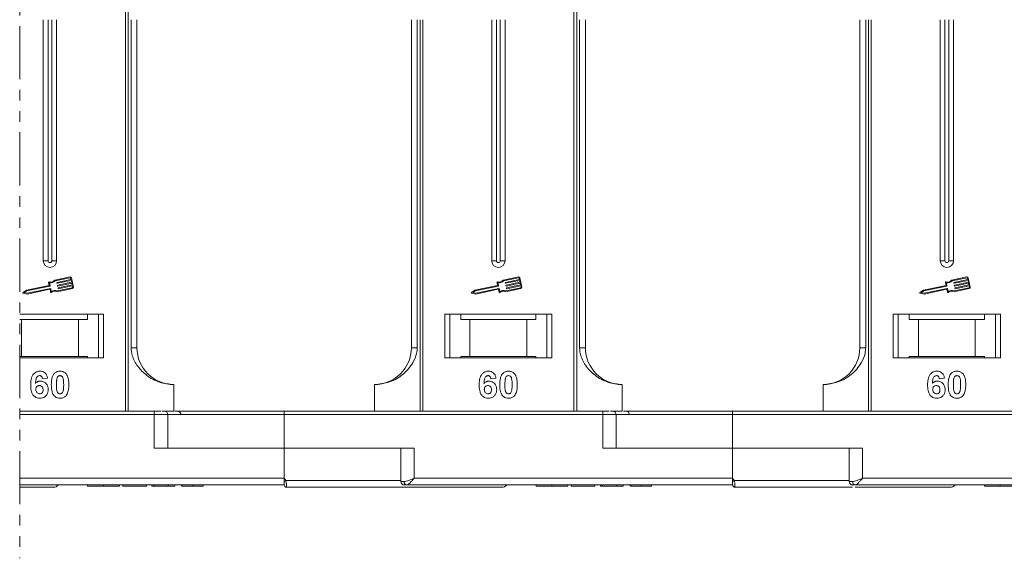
# Model space of a CAD drawing. Header units: millimetres. Extents: x 506 to 1981, y 649 to 1682.
# Tile 26 of 86: x 1461 to 1608, y 874 to 955. Entities that reach past the tile are written whole.
import ezdxf

# ---------------------------------------------------------------- set-up
doc = ezdxf.new("R2010")
doc.units = ezdxf.units.MM
doc.linetypes.add('PHANTOM2', pattern=[31.75, 15.875, -3.175, 3.175, -3.175, 3.175, -3.175])

msp = doc.modelspace()

# ---------------------------------------------------------------- linework, layer by layer
at = {"color": 3, "linetype": 'PHANTOM2', "lineweight": 9, "ltscale": 0.5}
msp.add_line((1461.266, 1033.044), (1461.265, 874.162), dxfattribs=at)
at = {"color": 7, "linetype": 'Continuous', "lineweight": 15}
for p, q in [((1477.074, 1013.119), (1477.074, 954.619)), ((1477.493, 954.619), (1477.493, 1013.119)), ((1544.074, 1013.119), (1544.074, 954.619)), ((1544.493, 954.619), (1544.493, 1013.119)), ((1464.785, 954.619), (1464.785, 918.619)), ((1465.5, 954.619), (1465.5, 918.619)), ((1466.07, 918.619), (1466.07, 954.619)), ((1466.785, 918.619), (1466.785, 954.619)), ((1477.074, 954.619), (1477.074, 896.119)), ((1477.493, 896.119), (1477.493, 954.619)), ((1477.9, 954.619), (1477.9, 905.619)), ((1478.785, 905.619), (1478.785, 954.619)), ((1519.785, 954.619), (1519.785, 905.619)), ((1520.671, 905.619), (1520.671, 954.619)), ((1521.078, 954.619), (1521.078, 896.119)), ((1521.497, 896.119), (1521.497, 954.619)), ((1531.785, 954.619), (1531.785, 918.619)), ((1532.5, 954.619), (1532.5, 918.619)), ((1533.07, 918.619), (1533.07, 954.619)), ((1533.785, 918.619), (1533.785, 954.619)), ((1544.074, 954.619), (1544.074, 896.119)), ((1544.493, 896.119), (1544.493, 954.619)), ((1544.9, 954.619), (1544.9, 905.619)), ((1545.785, 905.619), (1545.785, 954.619)), ((1586.785, 954.619), (1586.785, 905.619)), ((1587.671, 905.619), (1587.671, 954.619)), ((1588.078, 954.619), (1588.078, 896.119)), ((1588.497, 896.119), (1588.497, 954.619)), ((1598.785, 954.619), (1598.785, 918.619)), ((1599.5, 954.619), (1599.5, 918.619)), ((1600.07, 918.619), (1600.07, 954.619)), ((1600.785, 918.619), (1600.785, 954.619)), ((1465.5, 918.619), (1464.785, 918.619)), ((1466.785, 918.619), (1466.07, 918.619)), ((1532.5, 918.619), (1531.785, 918.619)), ((1533.785, 918.619), (1533.07, 918.619)), ((1599.5, 918.619), (1598.785, 918.619)), ((1600.785, 918.619), (1600.07, 918.619)), ((1465.581, 915.373), (1465.675, 914.929)), ((1465.714, 915.311), (1465.808, 914.867)), ((1468.782, 916.186), (1466.503, 915.704)), ((1468.806, 916.071), (1466.563, 915.597)), ((1466.831, 915.263), (1466.819, 915.321)), ((1466.842, 915.356), (1468.924, 915.796)), ((1468.949, 915.681), (1466.866, 915.241)), ((1466.927, 914.953), (1469.009, 915.393)), ((1469.034, 915.278), (1466.951, 914.838)), ((1468.924, 915.796), (1468.876, 916.025)), ((1469.009, 915.393), (1468.949, 915.681)), ((1469.282, 914.671), (1468.991, 916.05)), ((1469.094, 914.991), (1469.034, 915.278)), ((1532.581, 915.373), (1532.675, 914.929)), ((1532.714, 915.311), (1532.808, 914.867)), ((1535.782, 916.186), (1533.503, 915.704)), ((1535.806, 916.071), (1533.563, 915.597)), ((1533.831, 915.263), (1533.819, 915.321)), ((1533.842, 915.356), (1535.924, 915.796)), ((1535.949, 915.681), (1533.866, 915.241)), ((1533.927, 914.953), (1536.009, 915.393)), ((1536.034, 915.278), (1533.951, 914.838)), ((1535.924, 915.796), (1535.876, 916.025)), ((1536.009, 915.393), (1535.949, 915.681)), ((1536.282, 914.671), (1535.991, 916.05)), ((1536.094, 914.991), (1536.034, 915.278)), ((1599.581, 915.373), (1599.675, 914.929)), ((1599.714, 915.311), (1599.808, 914.867)), ((1602.782, 916.186), (1600.503, 915.704)), ((1602.806, 916.071), (1600.563, 915.597)), ((1600.831, 915.263), (1600.819, 915.321)), ((1600.842, 915.356), (1602.924, 915.796)), ((1602.949, 915.681), (1600.866, 915.241)), ((1600.927, 914.953), (1603.009, 915.393)), ((1603.034, 915.278), (1600.951, 914.838)), ((1602.924, 915.796), (1602.876, 916.025)), ((1603.009, 915.393), (1602.949, 915.681)), ((1603.282, 914.671), (1602.991, 916.05)), ((1603.094, 914.991), (1603.034, 915.278)), ((1462.276, 914.211), (1461.774, 913.86)), ((1461.797, 913.754), (1462.398, 913.636)), ((1462.324, 914.101), (1461.955, 913.843)), ((1461.955, 913.843), (1462.397, 913.756)), ((1465.675, 914.929), (1462.276, 914.211)), ((1465.785, 914.832), (1462.324, 914.101)), ((1462.397, 913.756), (1465.858, 914.488)), ((1462.398, 913.636), (1465.768, 914.348)), ((1465.802, 914.326), (1465.89, 913.91)), ((1465.893, 914.465), (1465.987, 914.021)), ((1466.867, 913.981), (1469.146, 914.462)), ((1466.879, 914.103), (1469.122, 914.577)), ((1466.916, 914.861), (1466.904, 914.919)), ((1467.001, 914.459), (1466.989, 914.516)), ((1467.012, 914.551), (1469.094, 914.991)), ((1469.119, 914.876), (1467.036, 914.436)), ((1469.167, 914.646), (1469.119, 914.876)), ((1529.276, 914.211), (1528.774, 913.86)), ((1528.797, 913.754), (1529.398, 913.636)), ((1529.324, 914.101), (1528.955, 913.843)), ((1528.955, 913.843), (1529.397, 913.756)), ((1532.675, 914.929), (1529.276, 914.211)), ((1532.785, 914.832), (1529.324, 914.101)), ((1529.397, 913.756), (1532.858, 914.488)), ((1529.398, 913.636), (1532.768, 914.348)), ((1532.802, 914.326), (1532.89, 913.91)), ((1532.893, 914.465), (1532.987, 914.021)), ((1533.867, 913.981), (1536.146, 914.462)), ((1533.879, 914.103), (1536.122, 914.577)), ((1533.916, 914.861), (1533.904, 914.919)), ((1534.001, 914.459), (1533.989, 914.516)), ((1534.012, 914.551), (1536.094, 914.991)), ((1536.119, 914.876), (1534.036, 914.436)), ((1536.167, 914.646), (1536.119, 914.876)), ((1596.276, 914.211), (1595.774, 913.86)), ((1595.797, 913.754), (1596.398, 913.636)), ((1596.324, 914.101), (1595.955, 913.843)), ((1595.955, 913.843), (1596.397, 913.756)), ((1599.675, 914.929), (1596.276, 914.211)), ((1599.785, 914.832), (1596.324, 914.101)), ((1596.397, 913.756), (1599.858, 914.488)), ((1596.398, 913.636), (1599.768, 914.348)), ((1599.802, 914.326), (1599.89, 913.91)), ((1599.893, 914.465), (1599.987, 914.021)), ((1600.867, 913.981), (1603.146, 914.462)), ((1600.879, 914.103), (1603.122, 914.577)), ((1600.916, 914.861), (1600.904, 914.919)), ((1601.001, 914.459), (1600.989, 914.516)), ((1601.012, 914.551), (1603.094, 914.991)), ((1603.119, 914.876), (1601.036, 914.436)), ((1603.167, 914.646), (1603.119, 914.876)), ((1473.785, 910.619), (1461.266, 910.619)), ((1471.399, 909.819), (1471.399, 910.619)), ((1473.035, 910.619), (1473.035, 904.119)), ((1473.785, 904.119), (1473.785, 910.619)), ((1540.785, 910.619), (1524.785, 910.619)), ((1524.785, 910.619), (1524.785, 904.119)), ((1525.535, 904.119), (1525.535, 910.619)), ((1527.172, 910.619), (1527.172, 909.819)), ((1538.399, 909.819), (1538.399, 910.619)), ((1540.035, 910.619), (1540.035, 904.119)), ((1540.785, 904.119), (1540.785, 910.619)), ((1607.785, 910.619), (1591.785, 910.619)), ((1591.785, 910.619), (1591.785, 904.119)), ((1592.535, 904.119), (1592.535, 910.619)), ((1594.172, 910.619), (1594.172, 909.819)), ((1605.399, 909.819), (1605.399, 910.619)), ((1607.035, 910.619), (1607.035, 904.119)), ((1607.785, 904.119), (1607.785, 910.619)), ((1461.266, 909.819), (1461.535, 909.819)), ((1461.535, 909.819), (1461.535, 904.319)), ((1461.535, 909.819), (1470.035, 909.819)), ((1470.035, 904.319), (1470.035, 909.819)), ((1470.035, 909.819), (1471.399, 909.819)), ((1527.172, 909.819), (1528.535, 909.819)), ((1528.535, 909.819), (1528.535, 904.319)), ((1528.535, 909.819), (1537.035, 909.819)), ((1537.035, 904.319), (1537.035, 909.819)), ((1537.035, 909.819), (1538.399, 909.819)), ((1594.172, 909.819), (1595.535, 909.819)), ((1595.535, 909.819), (1595.535, 904.319)), ((1595.535, 909.819), (1604.035, 909.819)), ((1604.035, 904.319), (1604.035, 909.819)), ((1604.035, 909.819), (1605.399, 909.819)), ((1477.9, 905.619), (1478.785, 905.619)), ((1519.785, 905.619), (1520.671, 905.619)), ((1544.9, 905.619), (1545.785, 905.619)), ((1586.785, 905.619), (1587.671, 905.619)), ((1461.535, 904.319), (1461.266, 904.319)), ((1461.266, 904.119), (1473.785, 904.119)), ((1461.535, 904.319), (1470.035, 904.319)), ((1471.399, 904.319), (1470.035, 904.319)), ((1471.399, 904.319), (1471.399, 904.119)), ((1524.785, 904.119), (1540.785, 904.119)), ((1528.535, 904.319), (1527.172, 904.319)), ((1527.172, 904.119), (1527.172, 904.319)), ((1528.535, 904.319), (1537.035, 904.319)), ((1538.399, 904.319), (1537.035, 904.319)), ((1538.399, 904.319), (1538.399, 904.119)), ((1591.785, 904.119), (1607.785, 904.119)), ((1595.535, 904.319), (1594.172, 904.319)), ((1594.172, 904.119), (1594.172, 904.319)), ((1595.535, 904.319), (1604.035, 904.319)), ((1605.399, 904.319), (1604.035, 904.319)), ((1605.399, 904.319), (1605.399, 904.119)), ((1465.426, 901.075), (1464.657, 900.991)), ((1532.426, 901.075), (1531.657, 900.991)), ((1599.426, 901.075), (1598.657, 900.991)), ((1484.285, 900.119), (1484.285, 896.119)), ((1514.285, 896.119), (1514.285, 900.119)), ((1551.285, 900.119), (1551.285, 896.119)), ((1581.285, 896.119), (1581.285, 900.119)), ((1481.374, 896.119), (1461.265, 896.119)), ((1481.374, 895.619), (1481.374, 896.119)), ((1482.511, 896.119), (1484.285, 896.119)), ((1500.785, 895.619), (1500.785, 896.119)), ((1548.374, 896.119), (1500.785, 896.119)), ((1548.374, 895.619), (1548.374, 896.119)), ((1549.511, 896.119), (1551.285, 896.119)), ((1567.785, 895.619), (1567.785, 896.119)), ((1615.374, 896.119), (1567.785, 896.119)), ((1461.265, 895.619), (1481.374, 895.619)), ((1481.374, 895.619), (1481.374, 890.619)), ((1481.374, 895.619), (1483.374, 895.619)), ((1483.374, 890.619), (1483.374, 895.619)), ((1483.374, 895.619), (1500.785, 895.619)), ((1500.785, 890.619), (1500.785, 895.619)), ((1500.785, 895.619), (1548.374, 895.619)), ((1548.374, 895.619), (1548.374, 890.619)), ((1548.374, 895.619), (1550.374, 895.619)), ((1550.374, 890.619), (1550.374, 895.619)), ((1550.374, 895.619), (1567.785, 895.619)), ((1567.785, 890.619), (1567.785, 895.619)), ((1567.785, 895.619), (1615.374, 895.619)), ((1481.374, 890.619), (1500.785, 890.619)), ((1500.785, 890.619), (1500.785, 886.119)), ((1520.197, 890.619), (1500.785, 890.619)), ((1518.197, 890.619), (1518.197, 885.619)), ((1520.197, 886.119), (1520.197, 890.619)), ((1548.374, 890.619), (1567.785, 890.619)), ((1587.197, 890.619), (1567.785, 890.619)), ((1567.785, 890.619), (1567.785, 886.119)), ((1585.197, 890.619), (1585.197, 885.619)), ((1587.197, 886.119), (1587.197, 890.619)), ((1500.785, 886.119), (1461.265, 886.119)), ((1500.785, 886.119), (1501.019, 885.769)), ((1501.019, 885.769), (1518.197, 885.769)), ((1518.197, 885.619), (1518.706, 885.619)), ((1567.785, 886.119), (1520.197, 886.119)), ((1567.785, 886.119), (1568.019, 885.769)), ((1568.019, 885.769), (1585.197, 885.769)), ((1585.197, 885.619), (1585.706, 885.619)), ((1634.785, 886.119), (1587.197, 886.119)), ((1461.265, 885.119), (1500.785, 885.119)), ((1471.414, 885.119), (1471.414, 884.919)), ((1473.778, 884.919), (1473.778, 885.119)), ((1476.157, 885.119), (1476.157, 884.919)), ((1476.67, 884.919), (1476.67, 885.119)), ((1476.67, 884.919), (1480.196, 884.919)), ((1480.196, 885.119), (1480.196, 884.919)), ((1481.029, 885.119), (1481.029, 884.919)), ((1481.029, 884.919), (1481.35, 884.919)), ((1481.35, 885.119), (1481.35, 884.919)), ((1481.35, 884.919), (1483.465, 884.919)), ((1483.465, 884.919), (1483.465, 885.119)), ((1483.465, 884.919), (1484.426, 884.919)), ((1484.426, 885.119), (1484.426, 884.919)), ((1485.452, 885.119), (1485.452, 884.919)), ((1485.561, 885.119), (1485.561, 884.919)), ((1487.113, 885.119), (1487.113, 884.919)), ((1488.657, 885.119), (1488.657, 884.919)), ((1501.135, 884.769), (1501.135, 884.769)), ((1519.079, 885.119), (1567.785, 885.119)), ((1538.414, 885.119), (1538.414, 884.919)), ((1540.778, 884.919), (1540.778, 885.119)), ((1543.157, 885.119), (1543.157, 884.919)), ((1543.67, 884.919), (1543.67, 885.119)), ((1543.67, 884.919), (1547.196, 884.919)), ((1547.196, 885.119), (1547.196, 884.919)), ((1548.029, 885.119), (1548.029, 884.919)), ((1548.029, 884.919), (1548.35, 884.919)), ((1548.35, 885.119), (1548.35, 884.919)), ((1548.35, 884.919), (1550.465, 884.919)), ((1550.465, 884.919), (1550.465, 885.119)), ((1550.465, 884.919), (1551.426, 884.919)), ((1551.426, 885.119), (1551.426, 884.919)), ((1552.452, 885.119), (1552.452, 884.919)), ((1552.561, 885.119), (1552.561, 884.919)), ((1554.113, 885.119), (1554.113, 884.919)), ((1555.657, 885.119), (1555.657, 884.919)), ((1568.135, 884.769), (1568.135, 884.769)), ((1586.079, 885.119), (1634.785, 885.119)), ((1605.414, 885.119), (1605.414, 884.919)), ((1607.778, 884.919), (1607.778, 885.119))]:
    msp.add_line(p, q, dxfattribs=at)
for centre, radius, start, end in [((1465.785, 918.619), 1, 180, 0), ((1465.785, 918.619), 0.285, 180, 0), ((1532.785, 918.619), 1, 180, 0), ((1532.785, 918.619), 0.285, 180, 0), ((1599.785, 918.619), 1, 180, 0), ((1599.785, 918.619), 0.285, 180, 0), ((1465.639, 915.386), 0.0587, 76.41469, 191.9297), ((1465.857, 916.291), 0.873, 256.41469, 317.74736), ((1465.857, 916.291), 0.99, 261.69305, 315.48899), ((1466.848, 915.327), 0.0294, 101.9297, 191.9297), ((1466.86, 915.269), 0.0294, 191.9297, 281.9297), ((1468.818, 916.013), 0.176, 11.9297, 101.9297), ((1468.818, 916.013), 0.0587, 11.9297, 101.9297), ((1532.639, 915.386), 0.0587, 76.41469, 191.9297), ((1532.857, 916.291), 0.873, 256.41469, 317.74736), ((1532.857, 916.291), 0.99, 261.69305, 315.48899), ((1533.848, 915.327), 0.0294, 101.9297, 191.9297), ((1533.86, 915.269), 0.0294, 191.9297, 281.9297), ((1535.818, 916.013), 0.176, 11.9297, 101.9297), ((1535.818, 916.013), 0.0587, 11.9297, 101.9297), ((1599.639, 915.386), 0.0587, 76.41469, 191.9297), ((1599.857, 916.291), 0.873, 256.41469, 317.74736), ((1599.857, 916.291), 0.99, 261.69305, 315.48899), ((1600.848, 915.327), 0.0294, 101.9297, 191.9297), ((1600.86, 915.269), 0.0294, 191.9297, 281.9297), ((1602.818, 916.013), 0.176, 11.9297, 101.9297), ((1602.818, 916.013), 0.0587, 11.9297, 101.9297), ((1461.808, 913.812), 0.0587, 124.95116, 258.90824), ((1465.774, 914.32), 0.0294, 11.9297, 101.9297), ((1465.779, 914.861), 0.0294, 281.9297, 11.9297), ((1465.864, 914.459), 0.0294, 11.9297, 101.9297), ((1465.948, 913.922), 0.0587, 191.9297, 307.44471), ((1466.514, 913.183), 0.873, 66.11204, 127.44471), ((1466.514, 913.183), 0.99, 68.37041, 122.16635), ((1466.933, 914.925), 0.0294, 101.9297, 191.9297), ((1466.945, 914.867), 0.0294, 191.9297, 281.9297), ((1467.018, 914.522), 0.0294, 101.9297, 191.9297), ((1467.03, 914.465), 0.0294, 191.9297, 281.9297), ((1469.11, 914.634), 0.0587, 281.9297, 11.9297), ((1469.11, 914.634), 0.176, 281.9297, 11.9297), ((1528.808, 913.812), 0.0587, 124.95116, 258.90824), ((1532.774, 914.32), 0.0294, 11.9297, 101.9297), ((1532.779, 914.861), 0.0294, 281.9297, 11.9297), ((1532.864, 914.459), 0.0294, 11.9297, 101.9297), ((1532.948, 913.922), 0.0587, 191.9297, 307.44471), ((1533.514, 913.183), 0.873, 66.11204, 127.44471), ((1533.514, 913.183), 0.99, 68.37041, 122.16635), ((1533.933, 914.925), 0.0294, 101.9297, 191.9297), ((1533.945, 914.867), 0.0294, 191.9297, 281.9297), ((1534.018, 914.522), 0.0294, 101.9297, 191.9297), ((1534.03, 914.465), 0.0294, 191.9297, 281.9297), ((1536.11, 914.634), 0.0587, 281.9297, 11.9297), ((1536.11, 914.634), 0.176, 281.9297, 11.9297), ((1595.808, 913.812), 0.0587, 124.95116, 258.90824), ((1599.774, 914.32), 0.0294, 11.9297, 101.9297), ((1599.779, 914.861), 0.0294, 281.9297, 11.9297), ((1599.864, 914.459), 0.0294, 11.9297, 101.9297), ((1599.948, 913.922), 0.0587, 191.9297, 307.44471), ((1600.514, 913.183), 0.873, 66.11204, 127.44471), ((1600.514, 913.183), 0.99, 68.37041, 122.16635), ((1600.933, 914.925), 0.0294, 101.9297, 191.9297), ((1600.945, 914.867), 0.0294, 191.9297, 281.9297), ((1601.018, 914.522), 0.0294, 101.9297, 191.9297), ((1601.03, 914.465), 0.0294, 191.9297, 281.9297), ((1603.11, 914.634), 0.0587, 281.9297, 11.9297), ((1603.11, 914.634), 0.176, 281.9297, 11.9297), ((1484.285, 905.619), 5.5, 180, 270), ((1514.285, 905.619), 5.5, 270, 0), ((1551.285, 905.619), 5.5, 180, 270), ((1581.285, 905.619), 5.5, 270, 0), ((1482.874, 895.619), 0.5, 0, 90), ((1484.857, 895.619), 0.5, 0, 90), ((1549.874, 895.619), 0.5, 0, 90), ((1551.857, 895.619), 0.5, 0, 90), ((1465.241, 952.696), 75.89, 297.92809, 298.12821), ((1518.697, 885.619), 0.5, 180, 270), ((1519.154, 885.563), 0.451, 172.91869, 260.47981), ((1532.241, 952.696), 75.89, 297.92809, 298.12821), ((1585.697, 885.619), 0.5, 180, 270), ((1586.154, 885.563), 0.451, 172.91869, 260.47981), ((1466.285, 885.769), 1, 270, 319.04573), ((1501.135, 885.119), 0.35, 180.00041, 270.00191), ((1533.285, 885.769), 1, 270, 319.04573), ((1568.135, 885.119), 0.35, 180.00041, 270.00191), ((1600.285, 885.769), 1, 270, 319.04573)]:
    msp.add_arc(centre, radius, start, end, dxfattribs=at)
for points, knots in [([(1477.9, 905.619), (1477.944, 905.228), (1478.055, 904.23), (1478.878, 902.775), (1480.248, 901.363), (1482.114, 900.326), (1483.564, 900.188), (1484.285, 900.119)], [0, 0, 0, 0, 0.1257134, 0.3212757, 0.5244662, 0.763484, 1, 1, 1, 1]), ([(1514.285, 900.119), (1515.045, 900.195), (1516.566, 900.348), (1518.587, 901.538), (1519.919, 903.088), (1520.58, 904.533), (1520.646, 905.325), (1520.671, 905.619)], [0, 0, 0, 0, 0.24909619, 0.49824278, 0.74520496, 0.90540997, 1, 1, 1, 1]), ([(1544.9, 905.619), (1544.944, 905.228), (1545.055, 904.23), (1545.878, 902.775), (1547.248, 901.363), (1549.114, 900.326), (1550.564, 900.188), (1551.285, 900.119)], [0, 0, 0, 0, 0.1257134, 0.3212757, 0.5244662, 0.763484, 1, 1, 1, 1]), ([(1581.285, 900.119), (1582.045, 900.195), (1583.566, 900.348), (1585.587, 901.538), (1586.919, 903.088), (1587.58, 904.533), (1587.646, 905.325), (1587.671, 905.619)], [0, 0, 0, 0, 0.24909619, 0.49824278, 0.74520496, 0.90540997, 1, 1, 1, 1]), ([(1462.914, 900.065), (1462.917, 900.198), (1462.925, 900.6), (1463.016, 901.156), (1463.294, 901.664), (1463.641, 901.967), (1464.011, 902.105), (1464.244, 902.115), (1464.329, 902.119)], [0, 0, 0, 0, 0.1423372, 0.4291269, 0.5899433, 0.7512055, 0.9098946, 1, 1, 1, 1]), ([(1464.329, 902.119), (1464.465, 902.108), (1464.711, 902.089), (1465.023, 901.905), (1465.264, 901.628), (1465.38, 901.331), (1465.416, 901.132), (1465.426, 901.075)], [0, 0, 0, 0, 0.24269082, 0.43900235, 0.63500599, 0.89505866, 1, 1, 1, 1]), ([(1466.386, 901.713), (1466.431, 901.763), (1466.521, 901.865), (1466.69, 901.98), (1466.878, 902.063), (1467.048, 902.101), (1467.189, 902.116), (1467.262, 902.118), (1467.298, 902.119)], [0, 0, 0, 0, 0.1937762, 0.3936, 0.5878635, 0.7889077, 0.894169, 1, 1, 1, 1]), ([(1467.298, 902.119), (1467.365, 902.117), (1467.5, 902.112), (1467.698, 902.068), (1467.888, 901.991), (1468.033, 901.892), (1468.14, 901.794), (1468.189, 901.737), (1468.213, 901.708)], [0, 0, 0, 0, 0.1926273, 0.3886837, 0.5820134, 0.7832006, 0.8910383, 1, 1, 1, 1]), ([(1529.914, 900.065), (1529.917, 900.198), (1529.925, 900.6), (1530.016, 901.156), (1530.294, 901.664), (1530.641, 901.967), (1531.011, 902.105), (1531.244, 902.115), (1531.329, 902.119)], [0, 0, 0, 0, 0.1423372, 0.4291269, 0.5899433, 0.7512055, 0.9098946, 1, 1, 1, 1]), ([(1531.329, 902.119), (1531.465, 902.108), (1531.711, 902.089), (1532.023, 901.905), (1532.264, 901.628), (1532.38, 901.331), (1532.416, 901.132), (1532.426, 901.075)], [0, 0, 0, 0, 0.24269082, 0.43900235, 0.63500599, 0.89505866, 1, 1, 1, 1]), ([(1533.386, 901.713), (1533.431, 901.763), (1533.521, 901.865), (1533.69, 901.98), (1533.878, 902.063), (1534.048, 902.101), (1534.189, 902.116), (1534.262, 902.118), (1534.298, 902.119)], [0, 0, 0, 0, 0.1937762, 0.3936, 0.5878635, 0.7889077, 0.894169, 1, 1, 1, 1]), ([(1534.298, 902.119), (1534.365, 902.117), (1534.5, 902.112), (1534.698, 902.068), (1534.888, 901.991), (1535.033, 901.892), (1535.14, 901.794), (1535.189, 901.737), (1535.213, 901.708)], [0, 0, 0, 0, 0.1926273, 0.3886837, 0.5820134, 0.7832006, 0.8910383, 1, 1, 1, 1]), ([(1596.914, 900.065), (1596.917, 900.198), (1596.925, 900.6), (1597.016, 901.156), (1597.294, 901.664), (1597.641, 901.967), (1598.011, 902.105), (1598.244, 902.115), (1598.329, 902.119)], [0, 0, 0, 0, 0.1423372, 0.4291269, 0.5899433, 0.7512055, 0.9098946, 1, 1, 1, 1]), ([(1598.329, 902.119), (1598.465, 902.108), (1598.711, 902.089), (1599.023, 901.905), (1599.264, 901.628), (1599.38, 901.331), (1599.416, 901.132), (1599.426, 901.075)], [0, 0, 0, 0, 0.24269082, 0.43900235, 0.63500599, 0.89505866, 1, 1, 1, 1]), ([(1600.386, 901.713), (1600.431, 901.763), (1600.521, 901.865), (1600.69, 901.98), (1600.878, 902.063), (1601.048, 902.101), (1601.189, 902.116), (1601.262, 902.118), (1601.298, 902.119)], [0, 0, 0, 0, 0.1937762, 0.3936, 0.5878635, 0.7889077, 0.894169, 1, 1, 1, 1]), ([(1601.298, 902.119), (1601.365, 902.117), (1601.5, 902.112), (1601.698, 902.068), (1601.888, 901.991), (1602.033, 901.892), (1602.14, 901.794), (1602.189, 901.737), (1602.213, 901.708)], [0, 0, 0, 0, 0.1926273, 0.3886837, 0.5820134, 0.7832006, 0.8910383, 1, 1, 1, 1]), ([(1464.23, 901.452), (1464.176, 901.447), (1464.068, 901.436), (1463.916, 901.336), (1463.774, 901.164), (1463.665, 900.802), (1463.641, 900.502), (1463.624, 900.297)], [0, 0, 0, 0, 0.1120492, 0.2243802, 0.3701146, 0.5702758, 1, 1, 1, 1]), ([(1463.624, 900.297), (1463.671, 900.345), (1463.765, 900.443), (1463.911, 900.535), (1464.038, 900.584), (1464.137, 900.612), (1464.241, 900.628), (1464.312, 900.631), (1464.347, 900.632)], [0, 0, 0, 0, 0.2436536, 0.4957602, 0.6178923, 0.7415029, 0.8700251, 1, 1, 1, 1]), ([(1464.657, 900.991), (1464.645, 901.068), (1464.625, 901.19), (1464.535, 901.335), (1464.429, 901.416), (1464.321, 901.448), (1464.255, 901.451), (1464.23, 901.452)], [0, 0, 0, 0, 0.33384, 0.5245467, 0.7163724, 0.8918244, 1, 1, 1, 1]), ([(1464.347, 900.632), (1464.483, 900.619), (1464.755, 900.595), (1465.103, 900.379), (1465.369, 900.077), (1465.511, 899.724), (1465.523, 899.481), (1465.529, 899.372)], [0, 0, 0, 0, 0.2102159, 0.4219747, 0.6200164, 0.8310369, 1, 1, 1, 1]), ([(1465.991, 900.1), (1465.993, 900.233), (1465.998, 900.536), (1466.07, 901.064), (1466.211, 901.484), (1466.369, 901.69), (1466.386, 901.713)], [0, 0, 0, 0, 0.2373811, 0.5389182, 0.9490817, 1, 1, 1, 1]), ([(1466.76, 900.092), (1466.76, 900.158), (1466.761, 900.292), (1466.767, 900.473), (1466.777, 900.634), (1466.791, 900.777), (1466.81, 900.92), (1466.834, 901.013), (1466.846, 901.06)], [0, 0, 0, 0, 0.20527, 0.4106157, 0.5571475, 0.7038444, 0.8514751, 1, 1, 1, 1]), ([(1466.846, 901.06), (1466.869, 901.129), (1466.907, 901.241), (1467.015, 901.367), (1467.139, 901.433), (1467.238, 901.45), (1467.292, 901.452), (1467.298, 901.452)], [0, 0, 0, 0, 0.3348035, 0.5425606, 0.750382, 0.9707212, 1, 1, 1, 1]), ([(1467.298, 901.452), (1467.356, 901.446), (1467.457, 901.436), (1467.585, 901.362), (1467.696, 901.221), (1467.795, 900.95), (1467.832, 900.554), (1467.835, 900.247), (1467.837, 900.092)], [0, 0, 0, 0, 0.10564606, 0.18622129, 0.26704196, 0.43154058, 0.71270762, 1, 1, 1, 1]), ([(1468.213, 901.708), (1468.253, 901.654), (1468.332, 901.544), (1468.438, 901.312), (1468.527, 901.017), (1468.577, 900.686), (1468.602, 900.376), (1468.605, 900.187), (1468.606, 900.092)], [0, 0, 0, 0, 0.118432, 0.2393289, 0.4494336, 0.6641784, 0.8318201, 1, 1, 1, 1]), ([(1531.23, 901.452), (1531.176, 901.447), (1531.068, 901.436), (1530.916, 901.336), (1530.774, 901.164), (1530.665, 900.802), (1530.641, 900.502), (1530.624, 900.297)], [0, 0, 0, 0, 0.1120492, 0.2243802, 0.3701146, 0.5702758, 1, 1, 1, 1]), ([(1530.624, 900.297), (1530.671, 900.345), (1530.765, 900.443), (1530.911, 900.535), (1531.038, 900.584), (1531.137, 900.612), (1531.241, 900.628), (1531.312, 900.631), (1531.347, 900.632)], [0, 0, 0, 0, 0.2436536, 0.4957602, 0.6178923, 0.7415029, 0.8700251, 1, 1, 1, 1]), ([(1531.657, 900.991), (1531.645, 901.068), (1531.625, 901.19), (1531.535, 901.335), (1531.429, 901.416), (1531.321, 901.448), (1531.255, 901.451), (1531.23, 901.452)], [0, 0, 0, 0, 0.33384, 0.5245467, 0.7163724, 0.8918244, 1, 1, 1, 1]), ([(1531.347, 900.632), (1531.483, 900.619), (1531.755, 900.595), (1532.103, 900.379), (1532.369, 900.077), (1532.511, 899.724), (1532.523, 899.481), (1532.529, 899.372)], [0, 0, 0, 0, 0.2102159, 0.4219747, 0.6200164, 0.8310369, 1, 1, 1, 1]), ([(1532.991, 900.1), (1532.993, 900.233), (1532.998, 900.536), (1533.07, 901.064), (1533.211, 901.484), (1533.369, 901.69), (1533.386, 901.713)], [0, 0, 0, 0, 0.2373811, 0.5389182, 0.9490817, 1, 1, 1, 1]), ([(1533.76, 900.092), (1533.76, 900.158), (1533.761, 900.292), (1533.767, 900.473), (1533.777, 900.634), (1533.791, 900.777), (1533.81, 900.92), (1533.834, 901.013), (1533.846, 901.06)], [0, 0, 0, 0, 0.20527, 0.4106157, 0.5571475, 0.7038444, 0.8514751, 1, 1, 1, 1]), ([(1533.846, 901.06), (1533.869, 901.129), (1533.907, 901.241), (1534.015, 901.367), (1534.139, 901.433), (1534.238, 901.45), (1534.292, 901.452), (1534.298, 901.452)], [0, 0, 0, 0, 0.3348035, 0.5425606, 0.750382, 0.9707212, 1, 1, 1, 1]), ([(1534.298, 901.452), (1534.356, 901.446), (1534.457, 901.436), (1534.585, 901.362), (1534.696, 901.221), (1534.795, 900.95), (1534.832, 900.554), (1534.835, 900.247), (1534.837, 900.092)], [0, 0, 0, 0, 0.10564606, 0.18622129, 0.26704196, 0.43154058, 0.71270762, 1, 1, 1, 1]), ([(1535.213, 901.708), (1535.253, 901.654), (1535.332, 901.544), (1535.438, 901.312), (1535.527, 901.017), (1535.577, 900.686), (1535.602, 900.376), (1535.605, 900.187), (1535.606, 900.092)], [0, 0, 0, 0, 0.118432, 0.2393289, 0.4494336, 0.6641784, 0.8318201, 1, 1, 1, 1]), ([(1598.23, 901.452), (1598.176, 901.447), (1598.068, 901.436), (1597.916, 901.336), (1597.774, 901.164), (1597.665, 900.802), (1597.641, 900.502), (1597.624, 900.297)], [0, 0, 0, 0, 0.1120492, 0.2243802, 0.3701146, 0.5702758, 1, 1, 1, 1]), ([(1597.624, 900.297), (1597.671, 900.345), (1597.765, 900.443), (1597.911, 900.535), (1598.038, 900.584), (1598.137, 900.612), (1598.241, 900.628), (1598.312, 900.631), (1598.347, 900.632)], [0, 0, 0, 0, 0.2436536, 0.4957602, 0.6178923, 0.7415029, 0.8700251, 1, 1, 1, 1]), ([(1598.657, 900.991), (1598.645, 901.068), (1598.625, 901.19), (1598.535, 901.335), (1598.429, 901.416), (1598.321, 901.448), (1598.255, 901.451), (1598.23, 901.452)], [0, 0, 0, 0, 0.33384, 0.5245467, 0.7163724, 0.8918244, 1, 1, 1, 1]), ([(1598.347, 900.632), (1598.483, 900.619), (1598.755, 900.595), (1599.103, 900.379), (1599.369, 900.077), (1599.511, 899.724), (1599.523, 899.481), (1599.529, 899.372)], [0, 0, 0, 0, 0.2102159, 0.4219747, 0.6200164, 0.8310369, 1, 1, 1, 1]), ([(1599.991, 900.1), (1599.993, 900.233), (1599.998, 900.536), (1600.07, 901.064), (1600.211, 901.484), (1600.369, 901.69), (1600.386, 901.713)], [0, 0, 0, 0, 0.2373811, 0.5389182, 0.9490817, 1, 1, 1, 1]), ([(1600.76, 900.092), (1600.76, 900.158), (1600.761, 900.292), (1600.767, 900.473), (1600.777, 900.634), (1600.791, 900.777), (1600.81, 900.92), (1600.834, 901.013), (1600.846, 901.06)], [0, 0, 0, 0, 0.20527, 0.4106157, 0.5571475, 0.7038444, 0.8514751, 1, 1, 1, 1]), ([(1600.846, 901.06), (1600.869, 901.129), (1600.907, 901.241), (1601.015, 901.367), (1601.139, 901.433), (1601.238, 901.45), (1601.292, 901.452), (1601.298, 901.452)], [0, 0, 0, 0, 0.3348035, 0.5425606, 0.750382, 0.9707212, 1, 1, 1, 1]), ([(1601.298, 901.452), (1601.356, 901.446), (1601.457, 901.436), (1601.585, 901.362), (1601.696, 901.221), (1601.795, 900.95), (1601.832, 900.554), (1601.835, 900.247), (1601.837, 900.092)], [0, 0, 0, 0, 0.10564606, 0.18622129, 0.26704196, 0.43154058, 0.71270762, 1, 1, 1, 1]), ([(1602.213, 901.708), (1602.253, 901.654), (1602.332, 901.544), (1602.438, 901.312), (1602.527, 901.017), (1602.577, 900.686), (1602.602, 900.376), (1602.605, 900.187), (1602.606, 900.092)], [0, 0, 0, 0, 0.118432, 0.2393289, 0.4494336, 0.6641784, 0.8318201, 1, 1, 1, 1]), ([(1464.271, 898.068), (1464.136, 898.078), (1463.864, 898.1), (1463.504, 898.301), (1463.213, 898.606), (1462.972, 899.142), (1462.918, 899.652), (1462.914, 900.007), (1462.914, 900.065)], [0, 0, 0, 0, 0.1482689, 0.2976473, 0.4424214, 0.6078512, 0.9356585, 1, 1, 1, 1]), ([(1463.683, 899.39), (1463.688, 899.472), (1463.696, 899.608), (1463.787, 899.778), (1463.909, 899.886), (1464.058, 899.955), (1464.165, 899.962), (1464.217, 899.965)], [0, 0, 0, 0, 0.27672092, 0.45687046, 0.63700743, 0.8240683, 1, 1, 1, 1]), ([(1464.256, 898.734), (1464.188, 898.741), (1464.051, 898.756), (1463.876, 898.873), (1463.749, 899.03), (1463.691, 899.213), (1463.686, 899.332), (1463.683, 899.39)], [0, 0, 0, 0, 0.2079047, 0.4199807, 0.6306256, 0.821735, 1, 1, 1, 1]), ([(1464.217, 899.965), (1464.285, 899.96), (1464.41, 899.95), (1464.57, 899.856), (1464.69, 899.72), (1464.752, 899.536), (1464.757, 899.403), (1464.76, 899.333)], [0, 0, 0, 0, 0.2137567, 0.3949441, 0.5765849, 0.7773109, 1, 1, 1, 1]), ([(1464.76, 899.333), (1464.756, 899.247), (1464.749, 899.109), (1464.676, 898.93), (1464.566, 898.821), (1464.422, 898.748), (1464.315, 898.739), (1464.256, 898.734)], [0, 0, 0, 0, 0.28869741, 0.46355259, 0.63994173, 0.80180841, 1, 1, 1, 1]), ([(1465.529, 899.372), (1465.521, 899.238), (1465.506, 898.968), (1465.34, 898.586), (1465.055, 898.287), (1464.681, 898.096), (1464.408, 898.077), (1464.271, 898.068)], [0, 0, 0, 0, 0.1978309, 0.3972998, 0.5989102, 0.7987412, 1, 1, 1, 1]), ([(1467.298, 898.068), (1467.163, 898.078), (1466.891, 898.098), (1466.537, 898.296), (1466.249, 898.61), (1466.016, 899.221), (1466.001, 899.741), (1465.991, 900.1)], [0, 0, 0, 0, 0.1475277, 0.2965695, 0.43214, 0.6087374, 1, 1, 1, 1]), ([(1467.298, 898.734), (1467.23, 898.742), (1467.12, 898.755), (1466.991, 898.842), (1466.888, 898.992), (1466.795, 899.264), (1466.766, 899.654), (1466.762, 899.945), (1466.76, 900.092)], [0, 0, 0, 0, 0.125351, 0.2021974, 0.2791824, 0.4597421, 0.727968, 1, 1, 1, 1]), ([(1467.751, 899.127), (1467.728, 899.058), (1467.69, 898.946), (1467.582, 898.821), (1467.46, 898.755), (1467.361, 898.737), (1467.307, 898.735), (1467.298, 898.734)], [0, 0, 0, 0, 0.3336776, 0.5404125, 0.7472639, 0.9612091, 1, 1, 1, 1]), ([(1467.837, 900.092), (1467.836, 900.025), (1467.835, 899.892), (1467.829, 899.711), (1467.819, 899.55), (1467.805, 899.408), (1467.787, 899.266), (1467.763, 899.173), (1467.751, 899.127)], [0, 0, 0, 0, 0.2059417, 0.4119594, 0.558149, 0.7045024, 0.8518015, 1, 1, 1, 1]), ([(1468.606, 900.092), (1468.604, 899.958), (1468.599, 899.655), (1468.528, 899.135), (1468.39, 898.712), (1468.233, 898.504), (1468.21, 898.474)], [0, 0, 0, 0, 0.2366286, 0.5373614, 0.9329864, 1, 1, 1, 1]), ([(1531.271, 898.068), (1531.136, 898.078), (1530.864, 898.1), (1530.504, 898.301), (1530.213, 898.606), (1529.972, 899.142), (1529.918, 899.652), (1529.914, 900.007), (1529.914, 900.065)], [0, 0, 0, 0, 0.1482689, 0.2976473, 0.4424214, 0.6078512, 0.9356585, 1, 1, 1, 1]), ([(1530.683, 899.39), (1530.688, 899.472), (1530.696, 899.608), (1530.787, 899.778), (1530.909, 899.886), (1531.058, 899.955), (1531.165, 899.962), (1531.217, 899.965)], [0, 0, 0, 0, 0.27672092, 0.45687046, 0.63700743, 0.8240683, 1, 1, 1, 1]), ([(1531.256, 898.734), (1531.188, 898.741), (1531.051, 898.756), (1530.876, 898.873), (1530.749, 899.03), (1530.691, 899.213), (1530.686, 899.332), (1530.683, 899.39)], [0, 0, 0, 0, 0.2079047, 0.4199807, 0.6306256, 0.821735, 1, 1, 1, 1]), ([(1531.217, 899.965), (1531.285, 899.96), (1531.41, 899.95), (1531.57, 899.856), (1531.69, 899.72), (1531.752, 899.536), (1531.757, 899.403), (1531.76, 899.333)], [0, 0, 0, 0, 0.2137567, 0.3949441, 0.5765849, 0.7773109, 1, 1, 1, 1]), ([(1531.76, 899.333), (1531.756, 899.247), (1531.749, 899.109), (1531.676, 898.93), (1531.566, 898.821), (1531.422, 898.748), (1531.315, 898.739), (1531.256, 898.734)], [0, 0, 0, 0, 0.28869741, 0.46355259, 0.63994173, 0.80180841, 1, 1, 1, 1]), ([(1532.529, 899.372), (1532.521, 899.238), (1532.506, 898.968), (1532.34, 898.586), (1532.055, 898.287), (1531.681, 898.096), (1531.408, 898.077), (1531.271, 898.068)], [0, 0, 0, 0, 0.1978309, 0.3972998, 0.5989102, 0.7987412, 1, 1, 1, 1]), ([(1534.298, 898.068), (1534.163, 898.078), (1533.891, 898.098), (1533.537, 898.296), (1533.249, 898.61), (1533.016, 899.221), (1533.001, 899.741), (1532.991, 900.1)], [0, 0, 0, 0, 0.1475277, 0.2965695, 0.43214, 0.6087374, 1, 1, 1, 1]), ([(1534.298, 898.734), (1534.23, 898.742), (1534.12, 898.755), (1533.991, 898.842), (1533.888, 898.992), (1533.795, 899.264), (1533.766, 899.654), (1533.762, 899.945), (1533.76, 900.092)], [0, 0, 0, 0, 0.125351, 0.2021974, 0.2791824, 0.4597421, 0.727968, 1, 1, 1, 1]), ([(1534.751, 899.127), (1534.728, 899.058), (1534.69, 898.946), (1534.582, 898.821), (1534.46, 898.755), (1534.361, 898.737), (1534.307, 898.735), (1534.298, 898.734)], [0, 0, 0, 0, 0.3336776, 0.5404125, 0.7472639, 0.9612091, 1, 1, 1, 1]), ([(1534.837, 900.092), (1534.836, 900.025), (1534.835, 899.892), (1534.829, 899.711), (1534.819, 899.55), (1534.805, 899.408), (1534.787, 899.266), (1534.763, 899.173), (1534.751, 899.127)], [0, 0, 0, 0, 0.2059417, 0.4119594, 0.558149, 0.7045024, 0.8518015, 1, 1, 1, 1]), ([(1535.606, 900.092), (1535.604, 899.958), (1535.599, 899.655), (1535.528, 899.135), (1535.39, 898.712), (1535.233, 898.504), (1535.21, 898.474)], [0, 0, 0, 0, 0.2366286, 0.5373614, 0.9329864, 1, 1, 1, 1]), ([(1598.271, 898.068), (1598.136, 898.078), (1597.864, 898.1), (1597.504, 898.301), (1597.213, 898.606), (1596.972, 899.142), (1596.918, 899.652), (1596.914, 900.007), (1596.914, 900.065)], [0, 0, 0, 0, 0.1482689, 0.2976473, 0.4424214, 0.6078512, 0.9356585, 1, 1, 1, 1]), ([(1597.683, 899.39), (1597.688, 899.472), (1597.696, 899.608), (1597.787, 899.778), (1597.909, 899.886), (1598.058, 899.955), (1598.165, 899.962), (1598.217, 899.965)], [0, 0, 0, 0, 0.2767209, 0.4568705, 0.6370074, 0.8240683, 1, 1, 1, 1]), ([(1598.256, 898.734), (1598.188, 898.741), (1598.051, 898.756), (1597.876, 898.873), (1597.749, 899.03), (1597.691, 899.213), (1597.686, 899.332), (1597.683, 899.39)], [0, 0, 0, 0, 0.2079047, 0.4199807, 0.6306256, 0.821735, 1, 1, 1, 1]), ([(1598.217, 899.965), (1598.285, 899.96), (1598.41, 899.95), (1598.57, 899.856), (1598.69, 899.72), (1598.752, 899.536), (1598.757, 899.403), (1598.76, 899.333)], [0, 0, 0, 0, 0.2137567, 0.3949441, 0.5765849, 0.7773109, 1, 1, 1, 1]), ([(1598.76, 899.333), (1598.756, 899.247), (1598.749, 899.109), (1598.676, 898.93), (1598.566, 898.821), (1598.422, 898.748), (1598.315, 898.739), (1598.256, 898.734)], [0, 0, 0, 0, 0.28869741, 0.46355259, 0.63994173, 0.80180841, 1, 1, 1, 1]), ([(1599.529, 899.372), (1599.521, 899.238), (1599.506, 898.968), (1599.34, 898.586), (1599.055, 898.287), (1598.681, 898.096), (1598.408, 898.077), (1598.271, 898.068)], [0, 0, 0, 0, 0.1978309, 0.3972998, 0.5989102, 0.7987412, 1, 1, 1, 1]), ([(1601.298, 898.068), (1601.163, 898.078), (1600.891, 898.098), (1600.537, 898.296), (1600.249, 898.61), (1600.016, 899.221), (1600.001, 899.741), (1599.991, 900.1)], [0, 0, 0, 0, 0.1475277, 0.2965695, 0.43214, 0.6087374, 1, 1, 1, 1]), ([(1601.298, 898.734), (1601.23, 898.742), (1601.12, 898.755), (1600.991, 898.842), (1600.888, 898.992), (1600.795, 899.264), (1600.766, 899.654), (1600.762, 899.945), (1600.76, 900.092)], [0, 0, 0, 0, 0.125351, 0.2021974, 0.2791824, 0.4597421, 0.727968, 1, 1, 1, 1]), ([(1601.751, 899.127), (1601.728, 899.058), (1601.69, 898.946), (1601.582, 898.821), (1601.46, 898.755), (1601.361, 898.737), (1601.307, 898.735), (1601.298, 898.734)], [0, 0, 0, 0, 0.3336776, 0.5404125, 0.7472639, 0.9612091, 1, 1, 1, 1]), ([(1601.837, 900.092), (1601.836, 900.025), (1601.835, 899.892), (1601.829, 899.711), (1601.819, 899.55), (1601.805, 899.408), (1601.787, 899.266), (1601.763, 899.173), (1601.751, 899.127)], [0, 0, 0, 0, 0.2059417, 0.4119594, 0.558149, 0.7045024, 0.8518015, 1, 1, 1, 1]), ([(1602.606, 900.092), (1602.604, 899.958), (1602.599, 899.655), (1602.528, 899.135), (1602.39, 898.712), (1602.233, 898.504), (1602.21, 898.474)], [0, 0, 0, 0, 0.2366286, 0.5373614, 0.9329864, 1, 1, 1, 1]), ([(1468.21, 898.474), (1468.166, 898.424), (1468.076, 898.322), (1467.907, 898.206), (1467.718, 898.123), (1467.549, 898.085), (1467.407, 898.07), (1467.335, 898.068), (1467.298, 898.068)], [0, 0, 0, 0, 0.1937693, 0.3935642, 0.587886, 0.7891312, 0.8942826, 1, 1, 1, 1]), ([(1535.21, 898.474), (1535.166, 898.424), (1535.076, 898.322), (1534.907, 898.206), (1534.718, 898.123), (1534.549, 898.085), (1534.407, 898.07), (1534.335, 898.068), (1534.298, 898.068)], [0, 0, 0, 0, 0.1937693, 0.3935642, 0.587886, 0.7891312, 0.8942826, 1, 1, 1, 1]), ([(1602.21, 898.474), (1602.166, 898.424), (1602.076, 898.322), (1601.907, 898.206), (1601.718, 898.123), (1601.549, 898.085), (1601.407, 898.07), (1601.335, 898.068), (1601.298, 898.068)], [0, 0, 0, 0, 0.1937693, 0.3935642, 0.587886, 0.7891312, 0.8942826, 1, 1, 1, 1]), ([(1482.336, 896.119), (1482.295, 896.119), (1482.145, 896.119), (1481.809, 896.119), (1481.517, 896.119), (1481.374, 896.119)], [0, 0, 0, 0, 0.1658977, 0.5921255, 1, 1, 1, 1]), ([(1500.785, 896.119), (1499.444, 896.119), (1496.72, 896.119), (1492.633, 896.119), (1488.909, 896.119), (1486.171, 896.119), (1484.84, 896.119), (1484.46, 896.119)], [0, 0, 0, 0, 0.2353273, 0.4779526, 0.7274114, 0.9224054, 1, 1, 1, 1]), ([(1549.336, 896.119), (1549.295, 896.119), (1549.145, 896.119), (1548.809, 896.119), (1548.517, 896.119), (1548.374, 896.119)], [0, 0, 0, 0, 0.1658977, 0.5921255, 1, 1, 1, 1]), ([(1567.785, 896.119), (1566.444, 896.119), (1563.72, 896.119), (1559.633, 896.119), (1555.909, 896.119), (1553.171, 896.119), (1551.84, 896.119), (1551.46, 896.119)], [0, 0, 0, 0, 0.2353272, 0.4779523, 0.7274109, 0.9224047, 1, 1, 1, 1]), ([(1500.785, 885.119), (1500.785, 885.13), (1500.785, 885.152), (1500.785, 885.325), (1500.786, 885.51), (1500.785, 885.626), (1500.785, 885.644)], [0, 0, 0, 0, 0.3133566, 0.6267132, 0.9400698, 1, 1, 1, 1]), ([(1501.019, 885.769), (1501.036, 885.713), (1501.073, 885.589), (1501.103, 885.403), (1501.122, 885.221), (1501.133, 885.038), (1501.136, 884.892), (1501.136, 884.79), (1501.136, 884.776), (1501.135, 884.769)], [0, 0, 0, 0, 0.11199725, 0.24484387, 0.3691679, 0.50089869, 0.68753328, 0.82813816, 1, 1, 1, 1]), ([(1518.706, 885.619), (1518.801, 885.629), (1519.011, 885.651), (1519.509, 885.822), (1519.927, 886.003), (1520.197, 886.119)], [0, 0, 0, 0, 0.2270634, 0.50158693, 1, 1, 1, 1]), ([(1520.197, 886.119), (1520.091, 885.996), (1519.879, 885.751), (1519.57, 885.422), (1519.291, 885.172), (1519.147, 885.136), (1519.079, 885.119)], [0, 0, 0, 0, 0.2515188, 0.50178442, 0.76563227, 1, 1, 1, 1]), ([(1567.785, 885.119), (1567.785, 885.13), (1567.785, 885.152), (1567.785, 885.325), (1567.786, 885.51), (1567.785, 885.626), (1567.785, 885.644)], [0, 0, 0, 0, 0.3133566, 0.6267132, 0.9400698, 1, 1, 1, 1]), ([(1568.019, 885.769), (1568.036, 885.713), (1568.073, 885.589), (1568.103, 885.403), (1568.122, 885.221), (1568.133, 885.038), (1568.136, 884.892), (1568.136, 884.79), (1568.136, 884.776), (1568.135, 884.769)], [0, 0, 0, 0, 0.11199725, 0.24484387, 0.3691679, 0.50089869, 0.68753328, 0.82813816, 1, 1, 1, 1]), ([(1585.706, 885.619), (1585.801, 885.629), (1586.011, 885.651), (1586.509, 885.822), (1586.927, 886.003), (1587.197, 886.119)], [0, 0, 0, 0, 0.2270634, 0.5015869, 1, 1, 1, 1]), ([(1587.197, 886.119), (1587.091, 885.996), (1586.879, 885.751), (1586.57, 885.422), (1586.291, 885.172), (1586.147, 885.136), (1586.079, 885.119)], [0, 0, 0, 0, 0.2515188, 0.50178442, 0.76563227, 1, 1, 1, 1]), ([(1461.265, 884.769), (1461.777, 884.769), (1462.791, 884.769), (1464.209, 884.769), (1465.375, 884.769), (1466.146, 884.769), (1466.239, 884.769), (1466.285, 884.769)], [0.63890559, 0.63890559, 0.63890559, 0.63890559, 0.69555602, 0.75986465, 0.84218523, 0.92228307, 1, 1, 1, 1]), ([(1471.414, 884.919), (1471.417, 884.919), (1471.428, 884.919), (1471.569, 884.919), (1471.961, 884.919), (1472.535, 884.919), (1473.174, 884.919), (1473.596, 884.919), (1473.778, 884.919)], [0, 0, 0, 0, 0.1018882, 0.3073435, 0.4929627, 0.6786474, 0.8607914, 1, 1, 1, 1]), ([(1473.778, 884.919), (1473.912, 884.919), (1474.316, 884.919), (1474.976, 884.919), (1475.597, 884.919), (1476.022, 884.919), (1476.148, 884.919), (1476.156, 884.919), (1476.157, 884.919)], [0, 0, 0, 0, 0.1021706, 0.3092201, 0.51365, 0.6922749, 0.9324126, 1, 1, 1, 1]), ([(1485.561, 884.919), (1485.615, 884.919), (1485.723, 884.919), (1486.027, 884.919), (1486.492, 884.919), (1486.879, 884.919), (1487.113, 884.919)], [0, 0, 0, 0, 0.2064605, 0.4135145, 0.6452106, 1, 1, 1, 1]), ([(1487.113, 884.919), (1487.247, 884.919), (1487.551, 884.919), (1488.002, 884.919), (1488.361, 884.919), (1488.616, 884.919), (1488.641, 884.919), (1488.657, 884.919)], [0, 0, 0, 0, 0.1552919, 0.3531453, 0.543243, 0.704067, 1, 1, 1, 1]), ([(1501.135, 884.769), (1502.448, 884.769), (1505.114, 884.769), (1509.103, 884.769), (1512.747, 884.769), (1515.982, 884.769), (1518.808, 884.769), (1521.469, 884.769), (1524.748, 884.769), (1527.536, 884.769), (1529.738, 884.769), (1531.209, 884.769), (1532.375, 884.769), (1533.146, 884.769), (1533.239, 884.769), (1533.285, 884.769)], [0, 0, 0, 0, 0.077724, 0.157824, 0.2401354, 0.3044544, 0.368763, 0.4344301, 0.5000865, 0.631237, 0.695556, 0.7598646, 0.8421852, 0.9222831, 1, 1, 1, 1]), ([(1538.414, 884.919), (1538.417, 884.919), (1538.428, 884.919), (1538.569, 884.919), (1538.961, 884.919), (1539.535, 884.919), (1540.174, 884.919), (1540.596, 884.919), (1540.778, 884.919)], [0, 0, 0, 0, 0.1018882, 0.3073435, 0.4929627, 0.6786474, 0.8607914, 1, 1, 1, 1]), ([(1540.778, 884.919), (1540.912, 884.919), (1541.316, 884.919), (1541.976, 884.919), (1542.597, 884.919), (1543.022, 884.919), (1543.148, 884.919), (1543.156, 884.919), (1543.157, 884.919)], [0, 0, 0, 0, 0.1021706, 0.3092201, 0.51365, 0.6922749, 0.9324126, 1, 1, 1, 1]), ([(1552.561, 884.919), (1552.615, 884.919), (1552.723, 884.919), (1553.027, 884.919), (1553.492, 884.919), (1553.879, 884.919), (1554.113, 884.919)], [0, 0, 0, 0, 0.2064605, 0.4135145, 0.6452106, 1, 1, 1, 1]), ([(1554.113, 884.919), (1554.247, 884.919), (1554.551, 884.919), (1555.002, 884.919), (1555.361, 884.919), (1555.616, 884.919), (1555.641, 884.919), (1555.657, 884.919)], [0, 0, 0, 0, 0.1552919, 0.3531453, 0.543243, 0.704067, 1, 1, 1, 1]), ([(1568.135, 884.769), (1569.448, 884.769), (1572.114, 884.769), (1576.104, 884.769), (1579.744, 884.769), (1582.968, 884.769), (1584.793, 884.769), (1585.694, 884.769)], [0, 0, 0, 0, 0.2116088, 0.4296868, 0.6537851, 0.8288981, 1, 1, 1, 1]), ([(1586.082, 884.769), (1586.878, 884.769), (1588.579, 884.769), (1591.741, 884.769), (1594.537, 884.769), (1596.737, 884.769), (1598.209, 884.769), (1599.375, 884.769), (1600.146, 884.769), (1600.239, 884.769), (1600.285, 884.769)], [0, 0, 0, 0, 0.0926101, 0.1979481, 0.4083634, 0.5115557, 0.6147313, 0.7468049, 0.8753124, 1, 1, 1, 1]), ([(1605.414, 884.919), (1605.417, 884.919), (1605.428, 884.919), (1605.569, 884.919), (1605.961, 884.919), (1606.535, 884.919), (1607.174, 884.919), (1607.596, 884.919), (1607.778, 884.919)], [0, 0, 0, 0, 0.1018882, 0.3073435, 0.4929627, 0.6786474, 0.8607914, 1, 1, 1, 1]), ([(1607.778, 884.919), (1607.912, 884.919), (1608.316, 884.919), (1608.976, 884.919), (1609.597, 884.919), (1610.022, 884.919), (1610.148, 884.919), (1610.156, 884.919), (1610.157, 884.919)], [0, 0, 0, 0, 0.1021706, 0.3092201, 0.51365, 0.6922749, 0.9324126, 1, 1, 1, 1])]:
    msp.add_open_spline(points, degree=3, knots=knots, dxfattribs=at)
for points in [[(1500.785, 885.644), (1500.785, 885.72), (1500.785, 885.87), (1500.785, 886.036), (1500.785, 886.119)], [(1567.785, 885.644), (1567.785, 885.72), (1567.785, 885.87), (1567.785, 886.036), (1567.785, 886.119)], [(1519.079, 885.119), (1518.969, 885.119), (1518.75, 885.119), (1518.715, 885.119), (1518.697, 885.119)], [(1586.079, 885.119), (1585.969, 885.119), (1585.75, 885.119), (1585.715, 885.119), (1585.697, 885.119)]]:
    msp.add_open_spline(points, degree=3, dxfattribs=at)

doc.saveas('drawing.dxf')
